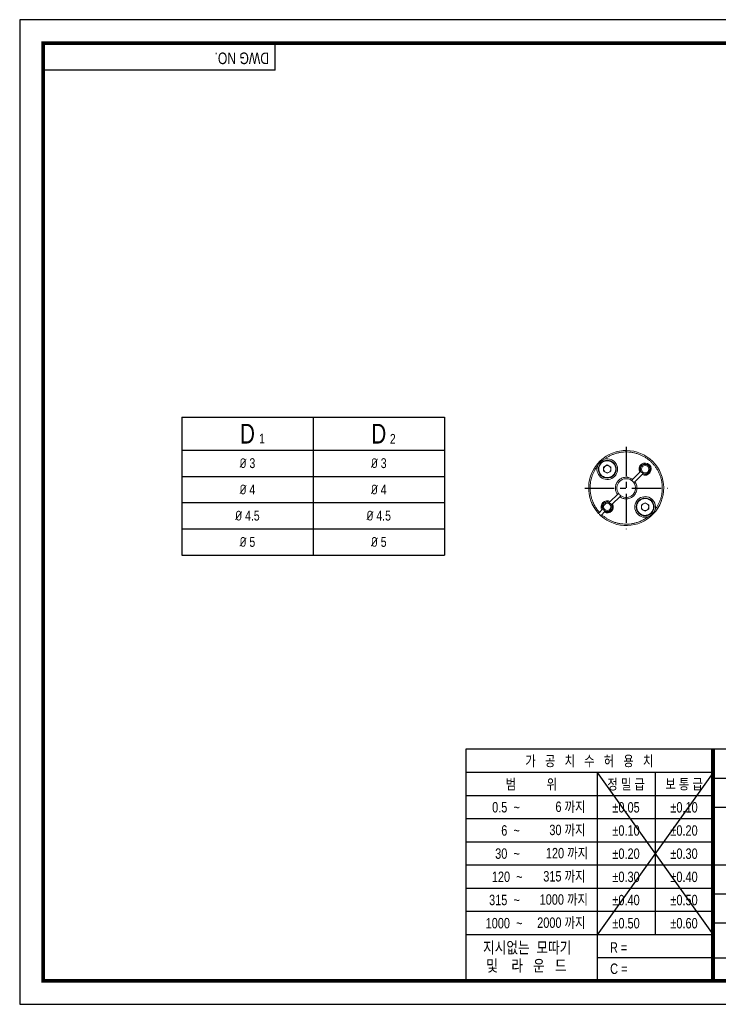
# Model space of a CAD drawing. Header units: millimetres. Extents: x 0 to 297, y 0 to 210.
# Tile 1 of 5: x 0 to 149, y 0 to 210. Entities that reach past the tile are written whole.
import ezdxf
from ezdxf.enums import TextEntityAlignment as Align

# ---------------------------------------------------------------- set-up
doc = ezdxf.new("R2010")
doc.units = ezdxf.units.MM
doc.header["$LTSCALE"] = 5
for name, pattern in [('CENTER', [2, 1.25, -0.25, 0.25, -0.25]), ('CENTER2', [1.125, 0.75, -0.125, 0.125, -0.125]), ('HIDDEN', [0.375, 0.25, -0.125]), ('PHANTOM2', [1.25, 0.625, -0.125, 0.125, -0.125, 0.125, -0.125])]:
    doc.linetypes.add(name, pattern=pattern)
doc.layers.get('0').update_dxf_attribs({"linetype": 'CONTINUOUS'})
for name, color, linetype in [('C', 1, 'CENTER2'), ('D', 7, 'CONTINUOUS'), ('H', 3, 'HIDDEN'), ('P', 4, 'PHANTOM2')]:
    doc.layers.add(name, color=color, linetype=linetype)
doc.styles.get("Standard").update_dxf_attribs({"font": 'Gulim.ttf', "width": 0.8, "height": 3})

msp = doc.modelspace()

# ---------------------------------------------------------------- linework, layer by layer
for p, q in [((54.437, 199.2323), (54.437, 205)), ((54.437, 199.2323), (5, 199.2323)), ((34.5567, 125.2038), (34.5567, 95.8038)), ((34.5567, 125.2038), (90.5567, 125.2038)), ((90.5567, 125.2038), (90.5567, 95.8038)), ((95.0758, 54.437), (95.0758, 5)), ((147.8086, 54.437), (95.0758, 54.437)), ((292, 54.437), (147.8086, 54.437)), ((147.8086, 54.437), (147.8086, 5)), ((147.8086, 49.4295), (95.0758, 49.4295)), ((147.8086, 49.4295), (123.0901, 14.8235)), ((123.0901, 49.4295), (147.8086, 14.8235)), ((123.0901, 49.4295), (123.0901, 5)), ((135.4493, 49.4295), (135.4493, 14.8235)), ((147.8086, 48.2574), (292, 48.2574)), ((147.8086, 44.4858), (95.0758, 44.4858)), ((147.8086, 42.0778), (292, 42.0778)), ((147.8086, 39.5421), (95.0758, 39.5421)), ((147.8086, 34.5984), (95.0758, 34.5984)), ((147.8086, 29.6547), (95.0758, 29.6547)), ((147.8086, 29.7185), (292, 29.7185)), ((147.8086, 24.711), (95.0758, 24.711)), ((147.8086, 23.5389), (221.9642, 23.5389)), ((147.8086, 19.7673), (95.0758, 19.7673)), ((147.8086, 17.3593), (292, 17.3593)), ((147.8086, 14.8235), (95.0758, 14.8235)), ((147.8086, 9.8798), (123.0901, 9.8798)), ((147.8086, 9.8798), (221.9642, 9.8798))]:
    msp.add_line(p, q)
at = {"color": 4}
for p, q in [((62.5567, 125.2038), (62.5567, 95.8038)), ((34.5567, 118.2038), (90.5567, 118.2038))]:
    msp.add_line(p, q, dxfattribs=at)
at = {"color": 7, "linetype": 'Continuous', "lineweight": 15}
for p, q in [((124.4953, 114.5859), (125.2678, 115.0319)), ((124.4953, 113.6939), (124.4953, 114.5859)), ((125.2678, 113.2479), (124.4953, 113.6939)), ((125.2678, 115.0319), (126.0403, 114.5859)), ((126.0403, 113.6939), (125.2678, 113.2479)), ((126.0403, 114.5859), (126.0403, 113.6939)), ((130.6583, 111.9643), (132.1961, 113.5021)), ((132.344, 113.65), (132.1961, 113.5021)), ((132.344, 113.65), (132.419, 113.725)), ((132.6911, 113.0071), (131.1532, 111.4693)), ((132.839, 113.155), (132.6911, 113.0071)), ((132.914, 113.23), (132.839, 113.155)), ((125.9057, 107.2117), (125.7578, 107.0638)), ((125.9057, 107.2117), (127.4435, 108.7495)), ((127.9384, 108.2545), (126.4006, 106.7167)), ((123.6118, 104.9178), (124.1351, 105.4411)), ((124.283, 105.589), (124.1351, 105.4411)), ((124.283, 105.589), (124.358, 105.664)), ((124.63, 104.9461), (124.7779, 105.094)), ((124.8529, 105.169), (124.7779, 105.094)), ((125.6827, 106.9888), (125.7578, 107.0638)), ((126.2527, 106.5688), (126.1777, 106.4938)), ((126.4006, 106.7167), (126.2527, 106.5688)), ((132.5564, 106.5249), (133.3289, 106.9709)), ((132.5564, 105.6329), (132.5564, 106.5249)), ((133.3289, 105.1869), (132.5564, 105.6329)), ((133.3289, 106.9709), (134.1014, 106.5249)), ((134.1014, 105.6329), (133.3289, 105.1869)), ((134.1014, 106.5249), (134.1014, 105.6329)), ((124.63, 104.9461), (124.1067, 104.4228))]:
    msp.add_line(p, q, dxfattribs=at)
at = {"color": 1}
for p, q in [((34.5567, 112.6038), (90.5567, 112.6038)), ((34.5567, 107.0038), (90.5567, 107.0038)), ((34.5567, 101.4038), (90.5567, 101.4038))]:
    msp.add_line(p, q, dxfattribs=at)
at = {"color": 0}
msp.add_line((34.5567, 95.8038), (90.5567, 95.8038), dxfattribs=at)
msp.add_lwpolyline([(297, 210), (0, 210), (0, 0), (297, 0)], close=True)
msp.add_lwpolyline([(292, 205, 0.8, 0.8, 0), (5, 205, 0.8, 0.8, 0), (5, 5, 0.8, 0.8, 0), (292, 5, 0.8, 0.8, 0)], format="xyseb", close=True)
at = {"color": 7, "linetype": 'Continuous', "lineweight": 15, "flags": 128}
for points in [[(130.4433, 111.7493), (130.4551, 111.7611), (130.4893, 111.7953), (130.5421, 111.8481), (130.6084, 111.9144), (130.6583, 111.9643)], [(131.1532, 111.4693), (131.0814, 111.3975), (131.0177, 111.3337), (130.9696, 111.2857), (130.9429, 111.2589), (130.9382, 111.2543)], [(127.4435, 108.7495), (127.5153, 108.8213), (127.579, 108.885), (127.6271, 108.9331), (127.6538, 108.9599), (127.6585, 108.9645)], [(128.1534, 108.4695), (128.1416, 108.4576), (128.1074, 108.4235), (128.0546, 108.3707), (127.9883, 108.3044), (127.9384, 108.2545)], [(123.3994, 104.7054), (123.4114, 104.7174), (123.4459, 104.7519), (123.4991, 104.8051), (123.565, 104.871), (123.6118, 104.9178)], [(124.1067, 104.4228), (124.0364, 104.3525), (123.974, 104.2901), (123.9266, 104.2427), (123.8995, 104.2156), (123.8944, 104.2105)]]:
    msp.add_lwpolyline(points, dxfattribs=at)
at = {"const_width": 0.824}
msp.add_lwpolyline([(147.8086, 5), (147.8086, 54.437)], dxfattribs=at)
at = {"color": 7, "linetype": 'Continuous', "lineweight": 15}
for centre, radius in [((125.2678, 114.1399), 1.9), ((133.3289, 114.1399), 0.774), ((133.3289, 106.0789), 1.9), ((125.2678, 106.0789), 0.774)]:
    msp.add_circle(centre, radius, dxfattribs=at)
for centre, radius, start, end in [((129.2984, 110.1094), 8, 227.507491, 222.492509), ((125.2678, 114.1399), 2.2, 163.884162, 106.115838), ((125.4612, 113.9466), 2.4429, 109.214528, 160.785437), ((125.2678, 114.1399), 0.7725, 120, 180), ((125.2678, 114.1399), 0.7725, 180, 240), ((125.2678, 114.1399), 0.7725, 60, 120), ((125.2678, 114.1399), 0.7725, 240, 300), ((125.2678, 114.1399), 0.7725, 0, 60), ((125.2678, 114.1399), 0.7725, 300, 0), ((133.3289, 114.1399), 1.3, 240.618498, 209.381502), ((133.3289, 114.1399), 1.1, 243.553005, 206.446995), ((133.3289, 114.1399), 1, 245.487315, 204.512685), ((133.3289, 114.1399), 1, 204.512685, 245.487315), ((129.2984, 110.1094), 2, 55.078658, 214.921342), ((129.2984, 110.1094), 2, 34.921342, 55.078658), ((129.2984, 110.1094), 2, 235.078658, 34.921342), ((125.2678, 106.0789), 1.3, 60.618498, 209.381502), ((125.2678, 106.0789), 1.1, 63.553005, 206.446995), ((129.2984, 110.1094), 2, 214.951789, 234.948926), ((133.3289, 106.0789), 2.2, 343.884162, 286.115838), ((125.2678, 106.0789), 1, 65.487315, 204.512685), ((125.2678, 106.0789), 1, 204.512685, 245.487315), ((125.2678, 106.0789), 1.3, 240.618498, 29.381502), ((125.2678, 106.0789), 1.1, 243.553005, 26.446995), ((125.2678, 106.0789), 1, 245.487315, 24.512685), ((125.2678, 106.0789), 1, 24.512685, 65.487315), ((133.3289, 106.0789), 0.7725, 120, 180), ((133.3289, 106.0789), 0.7725, 180, 240), ((133.3289, 106.0789), 0.7725, 60, 120), ((133.3289, 106.0789), 0.7725, 240, 300), ((133.3289, 106.0789), 0.7725, 0, 60), ((133.3289, 106.0789), 0.7725, 300, 0), ((133.1355, 106.2722), 2.4429, 289.21456, 340.785449), ((129.2984, 110.1094), 8, 222.492339, 227.508613)]:
    msp.add_arc(centre, radius, start, end, dxfattribs=at)
for points, knots in [([(124.6572, 116.2534), (124.8334, 116.38), (125.1857, 116.6329), (125.7619, 116.9593), (126.3715, 117.2427), (127.0221, 117.4761), (127.6984, 117.6525), (128.3999, 117.7678), (129.1129, 117.8185), (129.8319, 117.802), (130.5461, 117.7191), (131.2455, 117.5704), (131.9242, 117.3594), (132.5698, 117.0913), (133.1817, 116.7702), (133.7471, 116.4059), (134.2704, 116.001), (134.7496, 115.5604), (135.1901, 115.0813), (135.5951, 114.5579), (135.9593, 113.9926), (136.2804, 113.3805), (136.5485, 112.7351), (136.7595, 112.0562), (136.9081, 111.357), (136.991, 110.6426), (137.0074, 109.9238), (136.9567, 109.2106), (136.8414, 108.5092), (136.6649, 107.8328), (136.4316, 107.1824), (136.1481, 106.5727), (135.8218, 105.9967), (135.5689, 105.6444), (135.4424, 105.4682)], [0, 0, 0, 0, 0.029502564, 0.05896933, 0.089928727, 0.120864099, 0.152881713, 0.184875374, 0.217449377, 0.249999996, 0.282573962, 0.315124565, 0.34714219, 0.379135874, 0.410095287, 0.441030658, 0.470527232, 0.500000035, 0.529496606, 0.558969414, 0.589928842, 0.620864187, 0.652881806, 0.684875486, 0.717449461, 0.750000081, 0.782574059, 0.815124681, 0.847142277, 0.879135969, 0.910095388, 0.941030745, 0.970509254, 1, 1, 1, 1]), ([(123.4678, 114.1399), (123.4739, 114.2531), (123.4859, 114.4794), (123.5705, 114.757), (123.6677, 114.9716), (123.7915, 115.1833), (123.9866, 115.4215), (124.2723, 115.6555), (124.5592, 115.8034), (124.8191, 115.8882), (125.0418, 115.9307), (125.3054, 115.9468), (125.6073, 115.9191), (125.8849, 115.8376), (126.0995, 115.74), (126.3112, 115.6163), (126.5494, 115.4211), (126.7834, 115.1354), (126.9314, 114.8486), (127.0158, 114.5888), (127.0598, 114.3662), (127.0651, 114.2155), (127.0678, 114.1399)], [0, 0, 0, 0, 0.06005043, 0.11995924, 0.15269647, 0.18506613, 0.24999299, 0.31501475, 0.37994164, 0.42010995, 0.45991602, 0.50000101, 0.56002813, 0.61996127, 0.6526985, 0.68506808, 0.74999504, 0.8150168, 0.87994369, 0.92004706, 0.95985329, 1, 1, 1, 1]), ([(123.6118, 104.9178), (123.4242, 105.1368), (123.0503, 105.5733), (122.5867, 106.3032), (122.23, 107.0224), (121.9682, 107.7185), (121.7845, 108.3805), (121.6596, 109.0597), (121.5963, 109.7512), (121.5951, 110.4455), (121.6565, 111.1335), (121.7779, 111.8095), (121.9553, 112.4577), (122.1826, 113.0765), (122.4565, 113.662), (122.7762, 114.2245), (123.028, 114.5748), (123.1543, 114.7506)], [0, 0, 0, 0, 0.08094547, 0.16134572, 0.24222482, 0.3061674, 0.37006194, 0.43504174, 0.49997269, 0.56495245, 0.6298834, 0.69382599, 0.75772054, 0.81849584, 0.87884675, 0.93920444, 1, 1, 1, 1]), ([(127.0678, 114.1399), (127.0618, 114.0267), (127.0498, 113.8004), (126.9651, 113.5228), (126.868, 113.3082), (126.7442, 113.0965), (126.5491, 112.8583), (126.2634, 112.6243), (125.9765, 112.4764), (125.7166, 112.3916), (125.4939, 112.3491), (125.2303, 112.333), (124.9284, 112.3607), (124.6508, 112.4422), (124.4362, 112.5398), (124.2244, 112.6635), (123.9863, 112.8587), (123.7523, 113.1444), (123.6043, 113.4312), (123.5199, 113.691), (123.4759, 113.9136), (123.4705, 114.0643), (123.4678, 114.1399)], [0, 0, 0, 0, 0.06005042, 0.11995937, 0.15269659, 0.18506611, 0.24999308, 0.31501477, 0.37994168, 0.42010996, 0.45991603, 0.50000117, 0.5600281, 0.61996123, 0.65269848, 0.6850681, 0.74999494, 0.81501668, 0.87994356, 0.92004708, 0.95985313, 1, 1, 1, 1]), ([(127.4435, 108.7495), (127.3938, 108.8221), (127.2948, 108.9667), (127.1789, 109.2036), (127.0716, 109.5003), (126.998, 109.8631), (126.9932, 110.2391), (127.0375, 110.5637), (127.1096, 110.8355), (127.2287, 111.1312), (127.4086, 111.4411), (127.6359, 111.7101), (127.8647, 111.9147), (128.0801, 112.0665), (128.3574, 112.2174), (128.7049, 112.3455), (129.0758, 112.4075), (129.4033, 112.413), (129.683, 112.3832), (129.9929, 112.31), (130.3287, 112.1822), (130.5483, 112.037), (130.6583, 111.9643)], [0, 0, 0, 0, 0.040438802, 0.080592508, 0.120992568, 0.185451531, 0.249989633, 0.293095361, 0.335911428, 0.379087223, 0.439503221, 0.499999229, 0.540384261, 0.580538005, 0.620994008, 0.685452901, 0.749991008, 0.793096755, 0.835912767, 0.879088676, 0.939483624, 1, 1, 1, 1]), ([(131.1532, 111.4693), (131.2029, 111.3967), (131.3019, 111.2521), (131.4178, 111.0152), (131.5251, 110.7185), (131.5987, 110.3556), (131.6035, 109.9796), (131.5592, 109.6551), (131.4871, 109.3833), (131.368, 109.0876), (131.1881, 108.7777), (130.9608, 108.5087), (130.732, 108.3041), (130.5166, 108.1523), (130.2393, 108.0014), (129.8918, 107.8733), (129.5209, 107.8113), (129.1934, 107.8057), (128.9137, 107.8356), (128.6038, 107.9088), (128.268, 108.0366), (128.0484, 108.1818), (127.9384, 108.2545)], [0, 0, 0, 0, 0.04043877, 0.08059248, 0.12099255, 0.18545153, 0.24998963, 0.29309536, 0.33591145, 0.37908725, 0.43950321, 0.4999992, 0.54038426, 0.58053794, 0.62099393, 0.68545298, 0.74999094, 0.79309669, 0.83591285, 0.87908863, 0.9394837, 1, 1, 1, 1]), ([(131.5289, 106.0789), (131.5349, 106.1921), (131.5469, 106.4183), (131.6316, 106.696), (131.7287, 106.9106), (131.8525, 107.1223), (132.0476, 107.3604), (132.3334, 107.5945), (132.6202, 107.7423), (132.8801, 107.8272), (133.1028, 107.8697), (133.3664, 107.8858), (133.6683, 107.8581), (133.9459, 107.7766), (134.1605, 107.679), (134.3723, 107.5553), (134.6104, 107.3601), (134.8445, 107.0744), (134.9924, 106.7876), (135.0768, 106.5278), (135.1208, 106.3052), (135.1262, 106.1545), (135.1289, 106.0789)], [0, 0, 0, 0, 0.06005047, 0.11995933, 0.15269656, 0.18506611, 0.24999301, 0.31501476, 0.37994168, 0.42010989, 0.45991604, 0.50000111, 0.56002813, 0.61996126, 0.65269852, 0.68506807, 0.749995, 0.81501672, 0.87994361, 0.92004706, 0.95985317, 1, 1, 1, 1]), ([(135.1289, 106.0789), (135.1228, 105.9656), (135.1108, 105.7394), (135.0262, 105.4618), (134.929, 105.2472), (134.8052, 105.0355), (134.6101, 104.7973), (134.3244, 104.5632), (134.0375, 104.4154), (133.7776, 104.3305), (133.5549, 104.288), (133.2913, 104.272), (132.9894, 104.2997), (132.7118, 104.3812), (132.4972, 104.4788), (132.2855, 104.6025), (132.0473, 104.7976), (131.8133, 105.0834), (131.6653, 105.3701), (131.581, 105.6299), (131.5369, 105.8526), (131.5316, 106.0032), (131.5289, 106.0789)], [0, 0, 0, 0, 0.06005045, 0.11995931, 0.15269654, 0.1850661, 0.24999302, 0.31501477, 0.37994165, 0.42010993, 0.45991601, 0.50000108, 0.5600281, 0.61996124, 0.6526985, 0.68506804, 0.74999501, 0.81501675, 0.8799436, 0.92004708, 0.95985318, 1, 1, 1, 1]), ([(133.9395, 103.9653), (133.7041, 103.7989), (133.2347, 103.4672), (132.4649, 103.0734), (131.7157, 102.785), (130.9983, 102.5889), (130.3221, 102.4675), (129.6343, 102.4062), (128.9398, 102.4074), (128.2485, 102.4707), (127.5691, 102.5956), (126.9073, 102.7793), (126.2784, 103.0161), (125.6833, 103.2998), (125.1258, 103.6269), (124.5954, 103.9975), (124.27, 104.2807), (124.1067, 104.4228)], [0, 0, 0, 0, 0.08094547, 0.161345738, 0.242224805, 0.306167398, 0.370061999, 0.435041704, 0.499972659, 0.564952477, 0.629883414, 0.693825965, 0.757720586, 0.818495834, 0.878846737, 0.939204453, 1, 1, 1, 1])]:
    msp.add_open_spline(points, degree=3, knots=knots, dxfattribs=at)
at = {"layer": 'C'}
msp.add_line((147.8086, 49.4295), (147.8086, 49.3961), dxfattribs=at)
at = {"layer": 'D', "color": 1, "linetype": 'CENTER'}
for p, q in [((129.2984, 118.9094), (129.2984, 101.3094)), ((120.4984, 110.1094), (138.0984, 110.1094))]:
    msp.add_line(p, q, dxfattribs=at)
at = {"layer": 'H'}
msp.add_line((147.8086, 49.3128), (147.8086, 49.2711), dxfattribs=at)
at = {"layer": 'P'}
msp.add_line((147.8086, 49.221), (147.8086, 49.1627), dxfattribs=at)

# ---------------------------------------------------------------- texts
for s, insert, char_height, width, attachment_point in [('D', (48.5567, 121.7038), 4.2, 28, 5), ('D', (76.5567, 121.7038), 4.2, 28, 5), ('1', (51.0525, 121.7287), 2.1, 6.3, 1), ('2', (78.9229, 121.6483), 2.1, 3.36, 1)]:
    msp.add_mtext(s, dxfattribs=dict(insert=insert, char_height=char_height, width=width, attachment_point=attachment_point))
at = {"ltscale": 25.4, "char_height": 2.1, "width": 28, "attachment_point": 5}
for s, insert in [('{\\fISOCPEUR|b0|i0|c0|p34;%%C\\f??|b0|i0|c0|p49; \\f??|b0|i0|c129|p49;3}', (48.5567, 115.4038)), ('{\\fISOCPEUR|b0|i0|c0|p34;%%C\\f??|b0|i0|c0|p49; \\f??|b0|i0|c129|p49;3}', (76.5535, 115.4038)), ('{\\fISOCPEUR|b0|i0|c0|p34;%%C\\f??|b0|i0|c0|p49; \\f??|b0|i0|c129|p49;4}', (48.5567, 109.8038)), ('{\\fISOCPEUR|b0|i0|c0|p34;%%C\\f??|b0|i0|c0|p49; \\f??|b0|i0|c129|p49;4}', (76.5535, 109.8038)), ('{\\fISOCPEUR|b0|i0|c0|p34;%%C\\f??|b0|i0|c0|p49; \\f??|b0|i0|c129|p49;4.5}', (48.5567, 104.2038)), ('{\\fISOCPEUR|b0|i0|c0|p34;%%C\\f??|b0|i0|c0|p49; \\f??|b0|i0|c129|p49;4.5}', (76.5535, 104.2038)), ('{\\fISOCPEUR|b0|i0|c0|p34;%%C\\f??|b0|i0|c0|p49; \\f??|b0|i0|c129|p49;5}', (48.5567, 98.6038)), ('{\\fISOCPEUR|b0|i0|c0|p34;%%C\\f??|b0|i0|c0|p49; \\f??|b0|i0|c129|p49;5}', (76.5535, 98.6038))]:
    msp.add_mtext(s, dxfattribs=dict(at, insert=insert))
at = {"layer": 'D', "width": 0.8}
msp.add_text('DWG NO.', height=2.47185, rotation=180, dxfattribs=at).set_placement((53.1681, 203.0007))
for s, height, p in [('가   공   치   수   허   용   치', 2.224667, (121.4422, 51.9333)), ('범          위', 2.224667, (109.0829, 46.9576)), ('정 밀 급', 2.22467, (129.2697, 46.9576)), ('보 통 급', 2.22467, (141.629, 46.9576)), ('%%p0.05', 2.22467, (129.2697, 42.0139)), ('%%p0.10', 2.22467, (141.629, 42.0139)), ('%%p0.10', 2.22467, (129.2697, 37.0702)), ('%%p0.20', 2.22467, (141.629, 37.0702)), ('%%p0.20', 2.22467, (129.2697, 32.1265)), ('%%p0.30', 2.22467, (141.629, 32.1265)), ('%%p0.30', 2.22467, (129.2697, 27.1828)), ('%%p0.40', 2.22467, (141.629, 27.1828)), ('%%p0.40', 2.22467, (129.2697, 22.2391)), ('%%p0.50', 2.22467, (141.629, 22.2391)), ('%%p0.50', 2.22467, (129.2697, 17.2954)), ('%%p0.60', 2.22467, (141.629, 17.2954))]:
    msp.add_text(s, height=height, dxfattribs=at).set_placement(p, align=Align.MIDDLE)
at = {"layer": 'D', "linetype": 'ByBlock', "width": 0.8}
for s, height, p in [('지시없는  모따기', 2.47185, (98.783, 10.8675)), ('및    라   운   드', 2.471852, (99.4623, 6.9968))]:
    msp.add_text(s, height=height, dxfattribs=at).set_placement(p)
at = {"layer": 'D', "width": 0.8}
for s, p in [('R = ', (125.8389, 10.9999)), ('C = ', (125.878, 6.4776))]:
    msp.add_text(s, height=2.22467, dxfattribs=at).set_placement(p)
at = {"layer": 'D', "char_height": 2.22467, "attachment_point": 6}
for s, insert, width in [('0.5  ~', (106.6111, 42.0139), 8.231062), ('6 까지', (120.6182, 42.0139), 9.803532), ('6  ~', (106.6111, 37.0702), 8.231022), ('30 까지', (120.6182, 37.0702), 9.803491), ('120 까지', (121.1758, 32.1265), 12.652424), ('30  ~', (106.6111, 32.1265), 8.231022), ('120  ~', (107.1976, 27.1828), 8.937991), ('315 까지', (120.6182, 27.1828), 12.097781), ('315  ~', (106.6111, 22.2391), 9.885083), ('1000 까지', (121.1426, 22.2391), 13.382285), ('2000 까지', (120.6182, 17.2954), 12.974319), ('1000  ~', (107.1704, 17.2954), 14.528725)]:
    msp.add_mtext(s, dxfattribs=dict(at, insert=insert, width=width))

doc.saveas('drawing.dxf')
